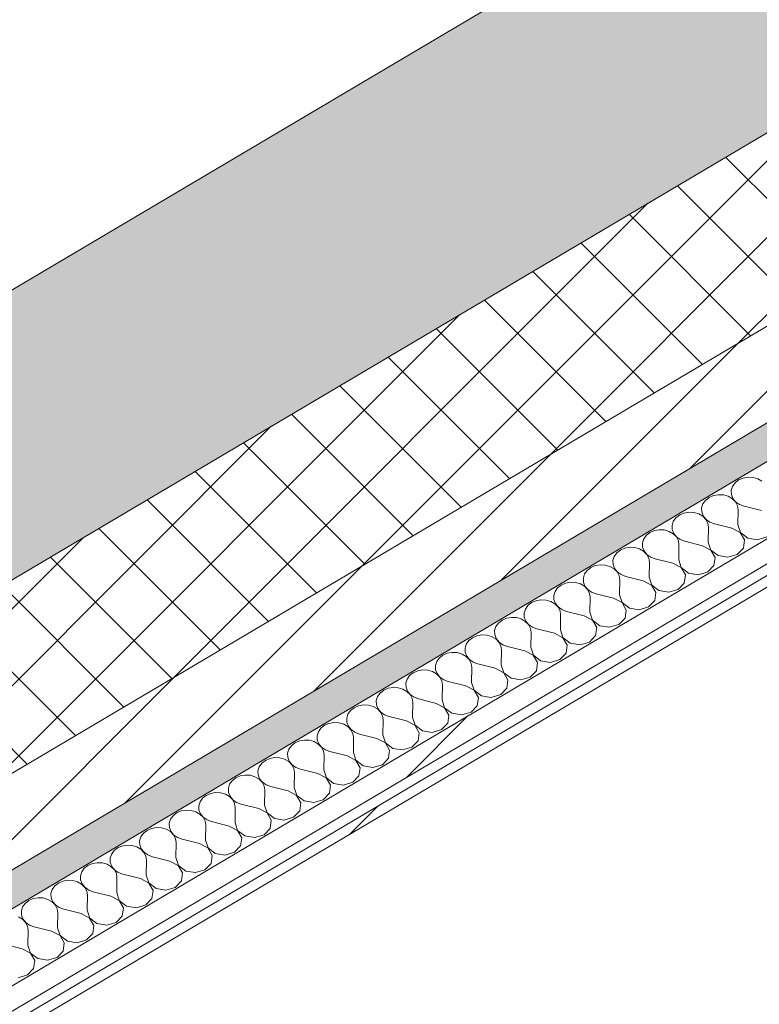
# Model space of a CAD drawing. Header units: millimetres. Extents: x -36631 to 27388, y -24993 to 6945.
# Tile 102 of 256: x -6045 to -5636, y -16068 to -15524. Entities that reach past the tile are written whole.
import ezdxf

# ---------------------------------------------------------------- set-up
doc = ezdxf.new("R2010")
doc.units = ezdxf.units.MM
doc.header["$MEASUREMENT"] = 0
doc.linetypes.add('Wipeout_Contour', pattern=[1000, 0, -1000])
doc.layers.add('12_FAÇ_Façana', color=7, linetype='Continuous')
doc.layers.add('Nuevo_08_E_Envans secs', color=7, linetype='Continuous')
for name, color, linetype, lineweight, true_color in [('12_FAÇ_Façana_Pluma_Nº__102', 7, 'Continuous', 5, 0xcccccc), ('12_FAÇ_Façana_Pluma_Nº__174', 7, 'Continuous', 13, 0xe4ad2c), ('12_FAÇ_Façana_Pluma_Nº__176', 7, 'Continuous', 15, 0x93a0c6), ('Nuevo_08_E_Envans secs_Pluma_Nº__102', 7, 'Continuous', 5, 0xcccccc), ('Nuevo_08_E_Envans secs_Pluma_Nº__171', 171, 'Continuous', 13, 0xaaaaff), ('Nuevo_08_E_Envans secs_Pluma_Nº__177', 7, 'Continuous', 15, 0xf7e046)]:
    doc.layers.add(name, color=color, linetype=linetype, lineweight=lineweight, true_color=true_color)
for name, color, linetype, lineweight in [('12_FAÇ_Façana_Pluma_Nº__2', 8, 'Continuous', 5), ('12_FAÇ_Façana_Pluma_Nº__7', 7, 'Continuous', 5), ('Nuevo_08_E_Envans secs_Pluma_Nº__1', 7, 'Continuous', 5)]:
    doc.layers.add(name, color=color, linetype=linetype, lineweight=lineweight)
pattern_1 = [(45, (0, 0), (-183.8478, 183.8478), [195, -65]), (45, (7e-14, 183.85), (-183.8478, 183.8478), [195, -65])]

# ---------------------------------------------------------------- blocks, each defined once
blk = doc.blocks.new('Elem Sección_101_1')
at = {"layer": '12_FAÇ_Façana_Pluma_Nº__102', "linetype": 'Continuous', "lineweight": 0, "true_color": 0xe5e5e5}
blk.add_hatch(color=254, dxfattribs=at).paths.add_polyline_path([(-7637.68, -16614.29), (-7612.71, -16642.23), (-7573.47, -16618.99), (-7504.81, -16695.83), (-4664.72, -15013.92), (-4758.35, -14909.15)])
at = {"layer": '12_FAÇ_Façana_Pluma_Nº__174', "linetype": 'Continuous', "lineweight": 13, "true_color": 0xe4ad2c}
h = blk.add_hatch(dxfattribs=at)
h.set_pattern_fill('SATE_Aislamiento_0001', color=42, style=0, pattern_type=2)
h.set_pattern_definition([(45, (0, 0), (-21.213203, 21.213203), []), (135, (0, 0), (21.213203, 21.213203), [])])
h.paths.add_polyline_path([(-7504.81, -16695.83), (-7442.39, -16765.67), (-4602.3, -15083.77), (-4664.72, -15013.92)])
at = {"layer": '12_FAÇ_Façana_Pluma_Nº__176', "linetype": 'Continuous', "lineweight": 0, "true_color": 0x495063}
blk.add_hatch(color=251, dxfattribs=at).paths.add_polyline_path([(-7411.18, -16800.6), (-7398.69, -16814.57), (-4558.61, -15132.66), (-4571.09, -15118.69)])
at = {"layer": '12_FAÇ_Façana_Pluma_Nº__2', "linetype": 'Continuous', "lineweight": 5}
h = blk.add_hatch(dxfattribs=at)
h.set_pattern_fill('Ceramic_0001', color=8, style=0, pattern_type=2)
h.set_pattern_definition([(45, (0, 0), (-21.213203, 21.213203), [])])
h.paths.add_polyline_path([(-7442.39, -16765.67), (-7411.18, -16800.6), (-4571.09, -15118.69), (-4602.3, -15083.77)])
at = {"layer": '12_FAÇ_Façana_Pluma_Nº__7', "color": 7, "linetype": 'Continuous', "lineweight": 5}
for p, q in [((-4758.35, -14909.15), (-7637.68, -16614.29)), ((-4664.72, -15013.92), (-7504.81, -16695.83)), ((-4602.3, -15083.77), (-7442.39, -16765.67)), ((-4571.09, -15118.69), (-7411.18, -16800.6))]:
    blk.add_line(p, q, dxfattribs=at)
blk = doc.blocks.new('*X367')
at = {"layer": 'Nuevo_08_E_Envans secs_Pluma_Nº__102', "color": 254, "linetype": 'Continuous', "lineweight": 5, "true_color": 0xcccccc}
for p, q in [((-5649.92, -15780.35), (-5651.33, -15782.31)), ((-5647.92, -15778.77), (-5649.92, -15780.35)), ((-5645.46, -15777.7), (-5647.92, -15778.77)), ((-5642.73, -15777.22), (-5645.46, -15777.7)), ((-5639.95, -15777.36), (-5642.73, -15777.22)), ((-5637.32, -15778.12), (-5639.95, -15777.36)), ((-5635.04, -15779.43), (-5637.32, -15778.12)), ((-5651.33, -15782.31), (-5652.02, -15784.51)), ((-5652.02, -15784.51), (-5651.94, -15786.78)), ((-5666.27, -15790.03), (-5667.67, -15791.99)), ((-5664.26, -15788.45), (-5666.27, -15790.03)), ((-5661.8, -15787.38), (-5664.26, -15788.45)), ((-5659.08, -15786.9), (-5661.8, -15787.38)), ((-5656.3, -15787.04), (-5659.08, -15786.9)), ((-5653.67, -15787.8), (-5656.3, -15787.04)), ((-5651.39, -15789.11), (-5653.67, -15787.8)), ((-5651.94, -15786.78), (-5651.11, -15788.94)), ((-5649.64, -15790.88), (-5651.39, -15789.11)), ((-5651.11, -15788.94), (-5649.58, -15790.84)), ((-5648.56, -15792.97), (-5649.64, -15790.88)), ((-5649.58, -15790.84), (-5647.47, -15792.33)), ((-5675.43, -15796.58), (-5678.15, -15797.06)), ((-5672.64, -15796.72), (-5675.43, -15796.58)), ((-5670.01, -15797.48), (-5672.64, -15796.72)), ((-5667.67, -15791.99), (-5668.36, -15794.19)), ((-5668.36, -15794.19), (-5668.29, -15796.46)), ((-5668.29, -15796.46), (-5667.45, -15798.62)), ((-5648.21, -15795.22), (-5648.56, -15792.97)), ((-5648.36, -15803.45), (-5648.21, -15795.22)), ((-5647.47, -15792.33), (-5644.94, -15793.29)), ((-5635.28, -15795.7), (-5644.94, -15793.29)), ((-5684.02, -15801.67), (-5684.71, -15803.87)), ((-5682.62, -15799.71), (-5684.02, -15801.67)), ((-5680.61, -15798.13), (-5682.62, -15799.71)), ((-5678.15, -15797.06), (-5680.61, -15798.13)), ((-5667.74, -15798.79), (-5670.01, -15797.48)), ((-5665.99, -15800.56), (-5667.74, -15798.79)), ((-5667.45, -15798.62), (-5665.93, -15800.52)), ((-5664.9, -15802.65), (-5665.99, -15800.56)), ((-5665.93, -15800.52), (-5663.82, -15802.01)), ((-5663.82, -15802.01), (-5661.29, -15802.97)), ((-5694.5, -15806.74), (-5696.96, -15807.81)), ((-5691.77, -15806.26), (-5694.5, -15806.74)), ((-5688.99, -15806.4), (-5691.77, -15806.26)), ((-5686.36, -15807.16), (-5688.99, -15806.4)), ((-5684.09, -15808.47), (-5686.36, -15807.16)), ((-5684.71, -15803.87), (-5684.63, -15806.14)), ((-5684.63, -15806.14), (-5683.8, -15808.3)), ((-5664.56, -15804.9), (-5664.9, -15802.65)), ((-5664.71, -15813.13), (-5664.56, -15804.9)), ((-5651.63, -15805.38), (-5661.29, -15802.97)), ((-5647, -15807.83), (-5651.63, -15805.38)), ((-5648.36, -15803.45), (-5646.93, -15807.79)), ((-5700.37, -15811.35), (-5701.06, -15813.55)), ((-5698.96, -15809.39), (-5700.37, -15811.35)), ((-5696.96, -15807.81), (-5698.96, -15809.39)), ((-5682.34, -15810.24), (-5684.09, -15808.47)), ((-5683.8, -15808.3), (-5682.27, -15810.2)), ((-5681.25, -15812.33), (-5682.34, -15810.24)), ((-5682.27, -15810.2), (-5680.16, -15811.69)), ((-5680.91, -15814.58), (-5681.25, -15812.33)), ((-5680.16, -15811.69), (-5677.64, -15812.65)), ((-5667.98, -15815.07), (-5677.64, -15812.65)), ((-5644.63, -15811.89), (-5647, -15807.83)), ((-5646.93, -15807.79), (-5642.91, -15810.87)), ((-5645.25, -15816.36), (-5644.63, -15811.89)), ((-5642.91, -15810.87), (-5637.5, -15811.77)), ((-5637.5, -15811.77), (-5632.31, -15810.22)), ((-5713.3, -15817.49), (-5715.31, -15819.07)), ((-5710.84, -15816.42), (-5713.3, -15817.49)), ((-5708.12, -15815.94), (-5710.84, -15816.42)), ((-5705.34, -15816.09), (-5708.12, -15815.94)), ((-5702.71, -15816.84), (-5705.34, -15816.09)), ((-5700.43, -15818.15), (-5702.71, -15816.84)), ((-5701.06, -15813.55), (-5700.98, -15815.82)), ((-5700.98, -15815.82), (-5700.15, -15817.99)), ((-5698.69, -15819.92), (-5700.43, -15818.15)), ((-5700.15, -15817.99), (-5698.62, -15819.88)), ((-5681.06, -15822.81), (-5680.91, -15814.58)), ((-5663.34, -15817.51), (-5667.98, -15815.07)), ((-5664.71, -15813.13), (-5663.28, -15817.47)), ((-5660.98, -15821.57), (-5663.34, -15817.51)), ((-5663.28, -15817.47), (-5659.25, -15820.55)), ((-5648.66, -15819.9), (-5645.25, -15816.36)), ((-5716.71, -15821.03), (-5717.4, -15823.23)), ((-5717.4, -15823.23), (-5717.33, -15825.5)), ((-5715.31, -15819.07), (-5716.71, -15821.03)), ((-5697.6, -15822.01), (-5698.69, -15819.92)), ((-5698.62, -15819.88), (-5696.51, -15821.37)), ((-5697.25, -15824.26), (-5697.6, -15822.01)), ((-5696.51, -15821.37), (-5693.98, -15822.33)), ((-5684.32, -15824.75), (-5693.98, -15822.33)), ((-5681.06, -15822.81), (-5679.62, -15827.15)), ((-5661.6, -15826.04), (-5660.98, -15821.57)), ((-5659.25, -15820.55), (-5653.84, -15821.45)), ((-5653.84, -15821.45), (-5648.66, -15819.9)), ((-5731.66, -15828.75), (-5733.06, -15830.71)), ((-5729.65, -15827.17), (-5731.66, -15828.75)), ((-5727.19, -15826.1), (-5729.65, -15827.17)), ((-5724.47, -15825.62), (-5727.19, -15826.1)), ((-5721.68, -15825.77), (-5724.47, -15825.62)), ((-5719.05, -15826.52), (-5721.68, -15825.77)), ((-5716.78, -15827.83), (-5719.05, -15826.52)), ((-5717.33, -15825.5), (-5716.5, -15827.67)), ((-5715.03, -15829.6), (-5716.78, -15827.83)), ((-5716.5, -15827.67), (-5714.97, -15829.56)), ((-5697.4, -15832.49), (-5697.25, -15824.26)), ((-5679.69, -15827.19), (-5684.32, -15824.75)), ((-5677.33, -15831.26), (-5679.69, -15827.19)), ((-5679.62, -15827.15), (-5675.6, -15830.23)), ((-5665, -15829.58), (-5661.6, -15826.04)), ((-5733.06, -15830.71), (-5733.75, -15832.91)), ((-5733.75, -15832.91), (-5733.68, -15835.18)), ((-5713.95, -15831.69), (-5715.03, -15829.6)), ((-5714.97, -15829.56), (-5712.86, -15831.05)), ((-5713.6, -15833.95), (-5713.95, -15831.69)), ((-5713.75, -15842.17), (-5713.6, -15833.95)), ((-5712.86, -15831.05), (-5710.33, -15832.01)), ((-5700.67, -15834.43), (-5710.33, -15832.01)), ((-5696.04, -15836.87), (-5700.67, -15834.43)), ((-5697.4, -15832.49), (-5695.97, -15836.83)), ((-5677.94, -15835.72), (-5677.33, -15831.26)), ((-5675.6, -15830.23), (-5670.19, -15831.13)), ((-5670.19, -15831.13), (-5665, -15829.58)), ((-5748.01, -15838.43), (-5749.41, -15840.39)), ((-5746, -15836.86), (-5748.01, -15838.43)), ((-5743.54, -15835.79), (-5746, -15836.86)), ((-5740.81, -15835.3), (-5743.54, -15835.79)), ((-5738.03, -15835.45), (-5740.81, -15835.3)), ((-5735.4, -15836.2), (-5738.03, -15835.45)), ((-5733.13, -15837.52), (-5735.4, -15836.2)), ((-5733.68, -15835.18), (-5732.84, -15837.35)), ((-5731.38, -15839.28), (-5733.13, -15837.52)), ((-5732.84, -15837.35), (-5731.31, -15839.24)), ((-5730.29, -15841.37), (-5731.38, -15839.28)), ((-5731.31, -15839.24), (-5729.21, -15840.73)), ((-5693.67, -15840.94), (-5696.04, -15836.87)), ((-5695.97, -15836.83), (-5691.95, -15839.91)), ((-5691.95, -15839.91), (-5686.54, -15840.81)), ((-5686.54, -15840.81), (-5681.35, -15839.26)), ((-5681.35, -15839.26), (-5677.94, -15835.72)), ((-5759.89, -15845.47), (-5762.35, -15846.54)), ((-5757.16, -15844.98), (-5759.89, -15845.47)), ((-5754.38, -15845.13), (-5757.16, -15844.98)), ((-5751.75, -15845.88), (-5754.38, -15845.13)), ((-5749.41, -15840.39), (-5750.1, -15842.59)), ((-5750.1, -15842.59), (-5750.02, -15844.86)), ((-5750.02, -15844.86), (-5749.19, -15847.03)), ((-5729.95, -15843.63), (-5730.29, -15841.37)), ((-5730.1, -15851.85), (-5729.95, -15843.63)), ((-5729.21, -15840.73), (-5726.68, -15841.69)), ((-5717.02, -15844.11), (-5726.68, -15841.69)), ((-5712.38, -15846.55), (-5717.02, -15844.11)), ((-5713.75, -15842.17), (-5712.32, -15846.51)), ((-5697.7, -15848.94), (-5694.29, -15845.4)), ((-5694.29, -15845.4), (-5693.67, -15840.94)), ((-5765.75, -15850.07), (-5766.44, -15852.27)), ((-5764.35, -15848.11), (-5765.75, -15850.07)), ((-5762.35, -15846.54), (-5764.35, -15848.11)), ((-5749.47, -15847.2), (-5751.75, -15845.88)), ((-5747.73, -15848.96), (-5749.47, -15847.2)), ((-5749.19, -15847.03), (-5747.66, -15848.93)), ((-5746.64, -15851.05), (-5747.73, -15848.96)), ((-5747.66, -15848.93), (-5745.55, -15850.41)), ((-5746.3, -15853.31), (-5746.64, -15851.05)), ((-5745.55, -15850.41), (-5743.03, -15851.37)), ((-5710.02, -15850.62), (-5712.38, -15846.55)), ((-5712.32, -15846.51), (-5708.3, -15849.59)), ((-5710.64, -15855.09), (-5710.02, -15850.62)), ((-5708.3, -15849.59), (-5702.88, -15850.49)), ((-5702.88, -15850.49), (-5697.7, -15848.94)), ((-5778.69, -15856.22), (-5780.7, -15857.79)), ((-5776.23, -15855.15), (-5778.69, -15856.22)), ((-5773.51, -15854.67), (-5776.23, -15855.15)), ((-5770.72, -15854.81), (-5773.51, -15854.67)), ((-5768.1, -15855.56), (-5770.72, -15854.81)), ((-5765.82, -15856.88), (-5768.1, -15855.56)), ((-5766.44, -15852.27), (-5766.37, -15854.54)), ((-5766.37, -15854.54), (-5765.54, -15856.71)), ((-5746.44, -15861.53), (-5746.3, -15853.31)), ((-5733.37, -15853.79), (-5743.03, -15851.37)), ((-5728.73, -15856.23), (-5733.37, -15853.79)), ((-5730.1, -15851.85), (-5728.66, -15856.19)), ((-5726.37, -15860.3), (-5728.73, -15856.23)), ((-5728.66, -15856.19), (-5724.64, -15859.28)), ((-5714.05, -15858.62), (-5710.64, -15855.09)), ((-5782.1, -15859.75), (-5782.79, -15861.95)), ((-5782.79, -15861.95), (-5782.72, -15864.22)), ((-5780.7, -15857.79), (-5782.1, -15859.75)), ((-5764.07, -15858.65), (-5765.82, -15856.88)), ((-5765.54, -15856.71), (-5764.01, -15858.61)), ((-5762.99, -15860.74), (-5764.07, -15858.65)), ((-5764.01, -15858.61), (-5761.9, -15860.09)), ((-5762.64, -15862.99), (-5762.99, -15860.74)), ((-5761.9, -15860.09), (-5759.37, -15861.05)), ((-5749.71, -15863.47), (-5759.37, -15861.05)), ((-5746.44, -15861.53), (-5745.01, -15865.88)), ((-5726.98, -15864.77), (-5726.37, -15860.3)), ((-5724.64, -15859.28), (-5719.23, -15860.17)), ((-5719.23, -15860.17), (-5714.05, -15858.62)), ((-5795.04, -15865.9), (-5797.05, -15867.47)), ((-5792.58, -15864.83), (-5795.04, -15865.9)), ((-5789.85, -15864.35), (-5792.58, -15864.83)), ((-5787.07, -15864.49), (-5789.85, -15864.35)), ((-5784.44, -15865.25), (-5787.07, -15864.49)), ((-5782.17, -15866.56), (-5784.44, -15865.25)), ((-5782.72, -15864.22), (-5781.88, -15866.39)), ((-5780.42, -15868.33), (-5782.17, -15866.56)), ((-5781.88, -15866.39), (-5780.35, -15868.29)), ((-5762.79, -15871.21), (-5762.64, -15862.99)), ((-5745.08, -15865.91), (-5749.71, -15863.47)), ((-5742.72, -15869.98), (-5745.08, -15865.91)), ((-5745.01, -15865.88), (-5740.99, -15868.96)), ((-5730.39, -15868.3), (-5726.98, -15864.77)), ((-5798.45, -15869.44), (-5799.14, -15871.64)), ((-5799.14, -15871.64), (-5799.06, -15873.9)), ((-5797.05, -15867.47), (-5798.45, -15869.44)), ((-5779.33, -15870.42), (-5780.42, -15868.33)), ((-5780.35, -15868.29), (-5778.25, -15869.77)), ((-5778.99, -15872.67), (-5779.33, -15870.42)), ((-5779.14, -15880.89), (-5778.99, -15872.67)), ((-5778.25, -15869.77), (-5775.72, -15870.73)), ((-5766.06, -15873.15), (-5775.72, -15870.73)), ((-5762.79, -15871.21), (-5761.36, -15875.56)), ((-5743.33, -15874.45), (-5742.72, -15869.98)), ((-5740.99, -15868.96), (-5735.58, -15869.86)), ((-5735.58, -15869.86), (-5730.39, -15868.3)), ((-5813.39, -15877.15), (-5814.8, -15879.12)), ((-5811.39, -15875.58), (-5813.39, -15877.15)), ((-5808.93, -15874.51), (-5811.39, -15875.58)), ((-5806.2, -15874.03), (-5808.93, -15874.51)), ((-5803.42, -15874.17), (-5806.2, -15874.03)), ((-5800.79, -15874.93), (-5803.42, -15874.17)), ((-5798.52, -15876.24), (-5800.79, -15874.93)), ((-5799.06, -15873.9), (-5798.23, -15876.07)), ((-5796.77, -15878.01), (-5798.52, -15876.24)), ((-5798.23, -15876.07), (-5796.7, -15877.97)), ((-5795.68, -15880.1), (-5796.77, -15878.01)), ((-5796.7, -15877.97), (-5794.59, -15879.45)), ((-5761.43, -15875.6), (-5766.06, -15873.15)), ((-5759.06, -15879.66), (-5761.43, -15875.6)), ((-5761.36, -15875.56), (-5757.34, -15878.64)), ((-5751.92, -15879.54), (-5746.74, -15877.99)), ((-5746.74, -15877.99), (-5743.33, -15874.45)), ((-5822.55, -15883.71), (-5825.27, -15884.19)), ((-5819.77, -15883.85), (-5822.55, -15883.71)), ((-5814.8, -15879.12), (-5815.49, -15881.32)), ((-5815.49, -15881.32), (-5815.41, -15883.58)), ((-5815.41, -15883.58), (-5814.58, -15885.75)), ((-5795.34, -15882.35), (-5795.68, -15880.1)), ((-5795.48, -15890.58), (-5795.34, -15882.35)), ((-5794.59, -15879.45), (-5792.07, -15880.41)), ((-5782.41, -15882.83), (-5792.07, -15880.41)), ((-5777.77, -15885.28), (-5782.41, -15882.83)), ((-5779.14, -15880.89), (-5777.71, -15885.24)), ((-5759.68, -15884.13), (-5759.06, -15879.66)), ((-5757.34, -15878.64), (-5751.92, -15879.54)), ((-5831.14, -15888.8), (-5831.83, -15891)), ((-5829.74, -15886.83), (-5831.14, -15888.8)), ((-5827.73, -15885.26), (-5829.74, -15886.83)), ((-5825.27, -15884.19), (-5827.73, -15885.26)), ((-5817.14, -15884.61), (-5819.77, -15883.85)), ((-5814.86, -15885.92), (-5817.14, -15884.61)), ((-5813.11, -15887.69), (-5814.86, -15885.92)), ((-5814.58, -15885.75), (-5813.05, -15887.65)), ((-5812.03, -15889.78), (-5813.11, -15887.69)), ((-5813.05, -15887.65), (-5810.94, -15889.13)), ((-5810.94, -15889.13), (-5808.41, -15890.09)), ((-5775.41, -15889.34), (-5777.77, -15885.28)), ((-5777.71, -15885.24), (-5773.68, -15888.32)), ((-5773.68, -15888.32), (-5768.27, -15889.22)), ((-5768.27, -15889.22), (-5763.09, -15887.67)), ((-5763.09, -15887.67), (-5759.68, -15884.13)), ((-5841.62, -15893.87), (-5844.08, -15894.94)), ((-5838.9, -15893.39), (-5841.62, -15893.87)), ((-5836.11, -15893.53), (-5838.9, -15893.39)), ((-5833.48, -15894.29), (-5836.11, -15893.53)), ((-5831.21, -15895.6), (-5833.48, -15894.29)), ((-5831.83, -15891), (-5831.76, -15893.27)), ((-5831.76, -15893.27), (-5830.92, -15895.43)), ((-5811.68, -15892.03), (-5812.03, -15889.78)), ((-5811.83, -15900.26), (-5811.68, -15892.03)), ((-5798.75, -15892.51), (-5808.41, -15890.09)), ((-5794.12, -15894.96), (-5798.75, -15892.51)), ((-5795.48, -15890.58), (-5794.05, -15894.92)), ((-5779.43, -15897.35), (-5776.02, -15893.81)), ((-5776.02, -15893.81), (-5775.41, -15889.34)), ((-5847.49, -15898.48), (-5848.18, -15900.68)), ((-5846.09, -15896.52), (-5847.49, -15898.48)), ((-5844.08, -15894.94), (-5846.09, -15896.52)), ((-5829.46, -15897.37), (-5831.21, -15895.6)), ((-5830.92, -15895.43), (-5829.4, -15897.33)), ((-5828.37, -15899.46), (-5829.46, -15897.37)), ((-5829.4, -15897.33), (-5827.29, -15898.81)), ((-5828.03, -15901.71), (-5828.37, -15899.46)), ((-5827.29, -15898.81), (-5824.76, -15899.77)), ((-5815.1, -15902.19), (-5824.76, -15899.77)), ((-5791.76, -15899.02), (-5794.12, -15894.96)), ((-5794.05, -15894.92), (-5790.03, -15898)), ((-5792.37, -15903.49), (-5791.76, -15899.02)), ((-5790.03, -15898), (-5784.62, -15898.9)), ((-5784.62, -15898.9), (-5779.43, -15897.35)), ((-5860.43, -15904.62), (-5862.44, -15906.2)), ((-5857.97, -15903.55), (-5860.43, -15904.62)), ((-5855.24, -15903.07), (-5857.97, -15903.55)), ((-5852.46, -15903.21), (-5855.24, -15903.07)), ((-5849.83, -15903.97), (-5852.46, -15903.21)), ((-5847.56, -15905.28), (-5849.83, -15903.97)), ((-5848.18, -15900.68), (-5848.11, -15902.95)), ((-5848.11, -15902.95), (-5847.27, -15905.11)), ((-5845.81, -15907.05), (-5847.56, -15905.28)), ((-5847.27, -15905.11), (-5845.74, -15907.01)), ((-5828.18, -15909.94), (-5828.03, -15901.71)), ((-5810.47, -15904.64), (-5815.1, -15902.19)), ((-5811.83, -15900.26), (-5810.4, -15904.6)), ((-5808.1, -15908.7), (-5810.47, -15904.64)), ((-5810.4, -15904.6), (-5806.38, -15907.68)), ((-5795.78, -15907.03), (-5792.37, -15903.49)), ((-5863.84, -15908.16), (-5864.53, -15910.36)), ((-5864.53, -15910.36), (-5864.45, -15912.63)), ((-5862.44, -15906.2), (-5863.84, -15908.16)), ((-5844.72, -15909.14), (-5845.81, -15907.05)), ((-5845.74, -15907.01), (-5843.63, -15908.5)), ((-5844.38, -15911.39), (-5844.72, -15909.14)), ((-5843.63, -15908.5), (-5841.11, -15909.46)), ((-5831.45, -15911.87), (-5841.11, -15909.46)), ((-5828.18, -15909.94), (-5826.75, -15914.28)), ((-5808.72, -15913.17), (-5808.1, -15908.7)), ((-5806.38, -15907.68), (-5800.97, -15908.58)), ((-5800.97, -15908.58), (-5795.78, -15907.03)), ((-5878.78, -15915.88), (-5880.18, -15917.84)), ((-5876.77, -15914.3), (-5878.78, -15915.88)), ((-5874.32, -15913.23), (-5876.77, -15914.3)), ((-5871.59, -15912.75), (-5874.32, -15913.23)), ((-5868.81, -15912.89), (-5871.59, -15912.75)), ((-5866.18, -15913.65), (-5868.81, -15912.89)), ((-5863.9, -15914.96), (-5866.18, -15913.65)), ((-5864.45, -15912.63), (-5863.62, -15914.79)), ((-5862.16, -15916.73), (-5863.9, -15914.96)), ((-5863.62, -15914.79), (-5862.09, -15916.69)), ((-5844.53, -15919.62), (-5844.38, -15911.39)), ((-5826.81, -15914.32), (-5831.45, -15911.87)), ((-5824.45, -15918.38), (-5826.81, -15914.32)), ((-5826.75, -15914.28), (-5822.72, -15917.36)), ((-5812.13, -15916.71), (-5808.72, -15913.17)), ((-5880.18, -15917.84), (-5880.87, -15920.04)), ((-5880.87, -15920.04), (-5880.8, -15922.31)), ((-5861.07, -15918.82), (-5862.16, -15916.73)), ((-5862.09, -15916.69), (-5859.98, -15918.18)), ((-5860.72, -15921.07), (-5861.07, -15918.82)), ((-5860.87, -15929.3), (-5860.72, -15921.07)), ((-5859.98, -15918.18), (-5857.46, -15919.14)), ((-5847.8, -15921.55), (-5857.46, -15919.14)), ((-5843.16, -15924), (-5847.8, -15921.55)), ((-5844.53, -15919.62), (-5843.09, -15923.96)), ((-5825.07, -15922.85), (-5824.45, -15918.38)), ((-5822.72, -15917.36), (-5817.31, -15918.26)), ((-5817.31, -15918.26), (-5812.13, -15916.71)), ((-5895.13, -15925.56), (-5896.53, -15927.52)), ((-5893.12, -15923.98), (-5895.13, -15925.56)), ((-5890.66, -15922.91), (-5893.12, -15923.98)), ((-5887.94, -15922.43), (-5890.66, -15922.91)), ((-5885.15, -15922.57), (-5887.94, -15922.43)), ((-5882.53, -15923.33), (-5885.15, -15922.57)), ((-5880.25, -15924.64), (-5882.53, -15923.33)), ((-5880.8, -15922.31), (-5879.97, -15924.47)), ((-5878.5, -15926.41), (-5880.25, -15924.64)), ((-5879.97, -15924.47), (-5878.44, -15926.37)), ((-5877.42, -15928.5), (-5878.5, -15926.41)), ((-5878.44, -15926.37), (-5876.33, -15927.86)), ((-5840.8, -15928.06), (-5843.16, -15924)), ((-5843.09, -15923.96), (-5839.07, -15927.04)), ((-5839.07, -15927.04), (-5833.66, -15927.94)), ((-5833.66, -15927.94), (-5828.48, -15926.39)), ((-5828.48, -15926.39), (-5825.07, -15922.85)), ((-5907.01, -15932.59), (-5909.47, -15933.66)), ((-5904.28, -15932.11), (-5907.01, -15932.59)), ((-5901.5, -15932.25), (-5904.28, -15932.11)), ((-5898.87, -15933.01), (-5901.5, -15932.25)), ((-5896.53, -15927.52), (-5897.22, -15929.72)), ((-5897.22, -15929.72), (-5897.15, -15931.99)), ((-5897.15, -15931.99), (-5896.31, -15934.15)), ((-5877.07, -15930.75), (-5877.42, -15928.5)), ((-5877.22, -15938.98), (-5877.07, -15930.75)), ((-5876.33, -15927.86), (-5873.8, -15928.82)), ((-5864.14, -15931.23), (-5873.8, -15928.82)), ((-5859.51, -15933.68), (-5864.14, -15931.23)), ((-5860.87, -15929.3), (-5859.44, -15933.64)), ((-5844.82, -15936.07), (-5841.41, -15932.53)), ((-5841.41, -15932.53), (-5840.8, -15928.06)), ((-5912.88, -15937.2), (-5913.57, -15939.4)), ((-5911.48, -15935.24), (-5912.88, -15937.2)), ((-5909.47, -15933.66), (-5911.48, -15935.24)), ((-5896.6, -15934.32), (-5898.87, -15933.01)), ((-5894.85, -15936.09), (-5896.6, -15934.32)), ((-5896.31, -15934.15), (-5894.78, -15936.05)), ((-5893.76, -15938.18), (-5894.85, -15936.09)), ((-5894.78, -15936.05), (-5892.68, -15937.54)), ((-5892.68, -15937.54), (-5890.15, -15938.5)), ((-5857.14, -15937.74), (-5859.51, -15933.68)), ((-5859.44, -15933.64), (-5855.42, -15936.72)), ((-5857.76, -15942.21), (-5857.14, -15937.74)), ((-5855.42, -15936.72), (-5850.01, -15937.62)), ((-5850.01, -15937.62), (-5844.82, -15936.07)), ((-5925.82, -15943.34), (-5927.82, -15944.92)), ((-5923.36, -15942.27), (-5925.82, -15943.34)), ((-5920.63, -15941.79), (-5923.36, -15942.27)), ((-5917.85, -15941.94), (-5920.63, -15941.79)), ((-5915.22, -15942.69), (-5917.85, -15941.94)), ((-5912.94, -15944), (-5915.22, -15942.69)), ((-5913.57, -15939.4), (-5913.49, -15941.67)), ((-5913.49, -15941.67), (-5912.66, -15943.84)), ((-5893.42, -15940.43), (-5893.76, -15938.18)), ((-5893.57, -15948.66), (-5893.42, -15940.43)), ((-5880.49, -15940.92), (-5890.15, -15938.5)), ((-5875.85, -15943.36), (-5880.49, -15940.92)), ((-5877.22, -15938.98), (-5875.79, -15943.32)), ((-5873.49, -15947.42), (-5875.85, -15943.36)), ((-5875.79, -15943.32), (-5871.77, -15946.4)), ((-5861.17, -15945.75), (-5857.76, -15942.21)), ((-5929.23, -15946.88), (-5929.92, -15949.08)), ((-5927.82, -15944.92), (-5929.23, -15946.88)), ((-5911.2, -15945.77), (-5912.94, -15944)), ((-5912.66, -15943.84), (-5911.13, -15945.73)), ((-5910.11, -15947.86), (-5911.2, -15945.77)), ((-5911.13, -15945.73), (-5909.02, -15947.22)), ((-5909.77, -15950.11), (-5910.11, -15947.86)), ((-5909.02, -15947.22), (-5906.5, -15948.18)), ((-5896.84, -15950.6), (-5906.5, -15948.18)), ((-5893.57, -15948.66), (-5892.14, -15953)), ((-5874.11, -15951.89), (-5873.49, -15947.42)), ((-5871.77, -15946.4), (-5866.35, -15947.3)), ((-5866.35, -15947.3), (-5861.17, -15945.75)), ((-5942.16, -15953.02), (-5944.17, -15954.6)), ((-5939.7, -15951.95), (-5942.16, -15953.02)), ((-5936.98, -15951.47), (-5939.7, -15951.95)), ((-5934.2, -15951.62), (-5936.98, -15951.47)), ((-5931.57, -15952.37), (-5934.2, -15951.62)), ((-5929.29, -15953.68), (-5931.57, -15952.37)), ((-5929.92, -15949.08), (-5929.84, -15951.35)), ((-5929.84, -15951.35), (-5929.01, -15953.52)), ((-5927.54, -15955.45), (-5929.29, -15953.68)), ((-5929.01, -15953.52), (-5927.48, -15955.41)), ((-5909.91, -15958.34), (-5909.77, -15950.11)), ((-5892.2, -15953.04), (-5896.84, -15950.6)), ((-5889.84, -15957.11), (-5892.2, -15953.04)), ((-5892.14, -15953), (-5888.11, -15956.08)), ((-5877.52, -15955.43), (-5874.11, -15951.89)), ((-5945.57, -15956.56), (-5946.26, -15958.76)), ((-5946.26, -15958.76), (-5946.19, -15961.03)), ((-5944.17, -15954.6), (-5945.57, -15956.56)), ((-5926.46, -15957.54), (-5927.54, -15955.45)), ((-5927.48, -15955.41), (-5925.37, -15956.9)), ((-5926.11, -15959.8), (-5926.46, -15957.54)), ((-5926.26, -15968.02), (-5926.11, -15959.8)), ((-5925.37, -15956.9), (-5922.84, -15957.86)), ((-5913.18, -15960.28), (-5922.84, -15957.86)), ((-5909.91, -15958.34), (-5908.48, -15962.68)), ((-5890.45, -15961.57), (-5889.84, -15957.11)), ((-5888.11, -15956.08), (-5882.7, -15956.98)), ((-5882.7, -15956.98), (-5877.52, -15955.43)), ((-5960.52, -15964.28), (-5961.92, -15966.24)), ((-5958.51, -15962.71), (-5960.52, -15964.28)), ((-5956.05, -15961.64), (-5958.51, -15962.71)), ((-5953.33, -15961.15), (-5956.05, -15961.64)), ((-5950.54, -15961.3), (-5953.33, -15961.15)), ((-5947.91, -15962.05), (-5950.54, -15961.3)), ((-5945.64, -15963.37), (-5947.91, -15962.05)), ((-5946.19, -15961.03), (-5945.35, -15963.2)), ((-5943.89, -15965.13), (-5945.64, -15963.37)), ((-5945.35, -15963.2), (-5943.82, -15965.09)), ((-5942.8, -15967.22), (-5943.89, -15965.13)), ((-5943.82, -15965.09), (-5941.72, -15966.58)), ((-5908.55, -15962.72), (-5913.18, -15960.28)), ((-5906.19, -15966.79), (-5908.55, -15962.72)), ((-5908.48, -15962.68), (-5904.46, -15965.76)), ((-5899.05, -15966.66), (-5893.86, -15965.11)), ((-5893.86, -15965.11), (-5890.45, -15961.57)), ((-5961.92, -15966.24), (-5962.61, -15968.44)), ((-5962.61, -15968.44), (-5962.53, -15970.71)), ((-5962.53, -15970.71), (-5961.7, -15972.88)), ((-5942.46, -15969.48), (-5942.8, -15967.22)), ((-5942.61, -15977.7), (-5942.46, -15969.48)), ((-5941.72, -15966.58), (-5939.19, -15967.54)), ((-5929.53, -15969.96), (-5939.19, -15967.54)), ((-5924.9, -15972.4), (-5929.53, -15969.96)), ((-5926.26, -15968.02), (-5924.83, -15972.36)), ((-5906.8, -15971.25), (-5906.19, -15966.79)), ((-5904.46, -15965.76), (-5899.05, -15966.66)), ((-5978.27, -15975.92), (-5978.96, -15978.12)), ((-5976.86, -15973.96), (-5978.27, -15975.92)), ((-5974.86, -15972.39), (-5976.86, -15973.96)), ((-5972.4, -15971.32), (-5974.86, -15972.39)), ((-5969.67, -15970.83), (-5972.4, -15971.32)), ((-5966.89, -15970.98), (-5969.67, -15970.83)), ((-5964.26, -15971.73), (-5966.89, -15970.98)), ((-5961.99, -15973.05), (-5964.26, -15971.73)), ((-5960.24, -15974.81), (-5961.99, -15973.05)), ((-5961.7, -15972.88), (-5960.17, -15974.78)), ((-5959.15, -15976.9), (-5960.24, -15974.81)), ((-5960.17, -15974.78), (-5958.06, -15976.26)), ((-5922.53, -15976.47), (-5924.9, -15972.4)), ((-5924.83, -15972.36), (-5920.81, -15975.45)), ((-5920.81, -15975.45), (-5915.4, -15976.34)), ((-5915.4, -15976.34), (-5910.21, -15974.79)), ((-5910.21, -15974.79), (-5906.8, -15971.25)), ((-5988.74, -15981), (-5991.2, -15982.07)), ((-5986.02, -15980.52), (-5988.74, -15981)), ((-5983.24, -15980.66), (-5986.02, -15980.52)), ((-5980.61, -15981.41), (-5983.24, -15980.66)), ((-5978.33, -15982.73), (-5980.61, -15981.41)), ((-5978.96, -15978.12), (-5978.88, -15980.39)), ((-5978.88, -15980.39), (-5978.05, -15982.56)), ((-5958.81, -15979.16), (-5959.15, -15976.9)), ((-5958.96, -15987.38), (-5958.81, -15979.16)), ((-5958.06, -15976.26), (-5955.54, -15977.22)), ((-5945.88, -15979.64), (-5955.54, -15977.22)), ((-5941.24, -15982.08), (-5945.88, -15979.64)), ((-5942.61, -15977.7), (-5941.18, -15982.04)), ((-5926.56, -15984.47), (-5923.15, -15980.94)), ((-5923.15, -15980.94), (-5922.53, -15976.47)), ((-5994.61, -15985.61), (-5995.3, -15987.8)), ((-5993.21, -15983.64), (-5994.61, -15985.61)), ((-5991.2, -15982.07), (-5993.21, -15983.64)), ((-5976.59, -15984.5), (-5978.33, -15982.73)), ((-5978.05, -15982.56), (-5976.52, -15984.46)), ((-5975.5, -15986.59), (-5976.59, -15984.5)), ((-5976.52, -15984.46), (-5974.41, -15985.94)), ((-5975.15, -15988.84), (-5975.5, -15986.59)), ((-5974.41, -15985.94), (-5971.88, -15986.9)), ((-5962.22, -15989.32), (-5971.88, -15986.9)), ((-5938.88, -15986.15), (-5941.24, -15982.08)), ((-5941.18, -15982.04), (-5937.15, -15985.13)), ((-5939.5, -15990.62), (-5938.88, -15986.15)), ((-5937.15, -15985.13), (-5931.74, -15986.02)), ((-5931.74, -15986.02), (-5926.56, -15984.47)), ((-6007.55, -15991.75), (-6009.56, -15993.32)), ((-6005.09, -15990.68), (-6007.55, -15991.75)), ((-6002.37, -15990.2), (-6005.09, -15990.68)), ((-5999.58, -15990.34), (-6002.37, -15990.2)), ((-5996.95, -15991.1), (-5999.58, -15990.34)), ((-5994.68, -15992.41), (-5996.95, -15991.1)), ((-5995.3, -15987.8), (-5995.23, -15990.07)), ((-5995.23, -15990.07), (-5994.4, -15992.24)), ((-5992.93, -15994.18), (-5994.68, -15992.41)), ((-5994.4, -15992.24), (-5992.87, -15994.14)), ((-5975.3, -15997.06), (-5975.15, -15988.84)), ((-5957.59, -15991.76), (-5962.22, -15989.32)), ((-5958.96, -15987.38), (-5957.52, -15991.73)), ((-5955.23, -15995.83), (-5957.59, -15991.76)), ((-5957.52, -15991.73), (-5953.5, -15994.81)), ((-5942.9, -15994.15), (-5939.5, -15990.62)), ((-6010.96, -15995.29), (-6011.65, -15997.49)), ((-6011.65, -15997.49), (-6011.58, -15999.75)), ((-6009.56, -15993.32), (-6010.96, -15995.29)), ((-5991.84, -15996.27), (-5992.93, -15994.18)), ((-5992.87, -15994.14), (-5990.76, -15995.62)), ((-5991.5, -15998.52), (-5991.84, -15996.27)), ((-5990.76, -15995.62), (-5988.23, -15996.58)), ((-5978.57, -15999), (-5988.23, -15996.58)), ((-5975.3, -15997.06), (-5973.87, -16001.41)), ((-5955.84, -16000.3), (-5955.23, -15995.83)), ((-5953.5, -15994.81), (-5948.09, -15995.71)), ((-5948.09, -15995.71), (-5942.9, -15994.15)), ((-6025.91, -16003), (-6027.31, -16004.97)), ((-6023.9, -16001.43), (-6025.91, -16003)), ((-6021.44, -16000.36), (-6023.9, -16001.43)), ((-6018.71, -15999.88), (-6021.44, -16000.36)), ((-6015.93, -16000.02), (-6018.71, -15999.88)), ((-6013.3, -16000.78), (-6015.93, -16000.02)), ((-6011.03, -16002.09), (-6013.3, -16000.78)), ((-6011.58, -15999.75), (-6010.74, -16001.92)), ((-6009.28, -16003.86), (-6011.03, -16002.09)), ((-6010.74, -16001.92), (-6009.21, -16003.82)), ((-5991.65, -16006.74), (-5991.5, -15998.52)), ((-5973.94, -16001.45), (-5978.57, -15999)), ((-5971.57, -16005.51), (-5973.94, -16001.45)), ((-5973.87, -16001.41), (-5969.85, -16004.49)), ((-5959.25, -16003.84), (-5955.84, -16000.3)), ((-6027.31, -16004.97), (-6028, -16007.17)), ((-6028, -16007.17), (-6027.92, -16009.43)), ((-6008.19, -16005.95), (-6009.28, -16003.86)), ((-6009.21, -16003.82), (-6007.11, -16005.3)), ((-6007.85, -16008.2), (-6008.19, -16005.95)), ((-6008, -16016.43), (-6007.85, -16008.2)), ((-6007.11, -16005.3), (-6004.58, -16006.26)), ((-5994.92, -16008.68), (-6004.58, -16006.26)), ((-5990.28, -16011.13), (-5994.92, -16008.68)), ((-5991.65, -16006.74), (-5990.22, -16011.09)), ((-5972.19, -16009.98), (-5971.57, -16005.51)), ((-5969.85, -16004.49), (-5964.44, -16005.39)), ((-5964.44, -16005.39), (-5959.25, -16003.84)), ((-6042.25, -16012.69), (-6043.65, -16014.65)), ((-6040.25, -16011.11), (-6042.25, -16012.69)), ((-6037.79, -16010.04), (-6040.25, -16011.11)), ((-6035.06, -16009.56), (-6037.79, -16010.04)), ((-6032.28, -16009.7), (-6035.06, -16009.56)), ((-6029.65, -16010.46), (-6032.28, -16009.7)), ((-6027.37, -16011.77), (-6029.65, -16010.46)), ((-6027.92, -16009.43), (-6027.09, -16011.6)), ((-6025.63, -16013.54), (-6027.37, -16011.77)), ((-6027.09, -16011.6), (-6025.56, -16013.5)), ((-6024.54, -16015.63), (-6025.63, -16013.54)), ((-6025.56, -16013.5), (-6023.45, -16014.98)), ((-5987.92, -16015.19), (-5990.28, -16011.13)), ((-5990.22, -16011.09), (-5986.2, -16014.17)), ((-5986.2, -16014.17), (-5980.78, -16015.07)), ((-5980.78, -16015.07), (-5975.6, -16013.52)), ((-5975.6, -16013.52), (-5972.19, -16009.98)), ((-6043.65, -16014.65), (-6044.34, -16016.85)), ((-6044.34, -16016.85), (-6044.27, -16019.12)), ((-6044.27, -16019.12), (-6043.44, -16021.28)), ((-6024.19, -16017.88), (-6024.54, -16015.63)), ((-6024.34, -16026.11), (-6024.19, -16017.88)), ((-6023.45, -16014.98), (-6020.93, -16015.94)), ((-6011.27, -16018.36), (-6020.93, -16015.94)), ((-6006.63, -16020.81), (-6011.27, -16018.36)), ((-6008, -16016.43), (-6006.56, -16020.77)), ((-5991.95, -16023.2), (-5988.54, -16019.66)), ((-5988.54, -16019.66), (-5987.92, -16015.19)), ((-6043.72, -16021.45), (-6046, -16020.14)), ((-6041.97, -16023.22), (-6043.72, -16021.45)), ((-6043.44, -16021.28), (-6041.91, -16023.18)), ((-6040.89, -16025.31), (-6041.97, -16023.22)), ((-6041.91, -16023.18), (-6039.8, -16024.67)), ((-6039.8, -16024.67), (-6037.27, -16025.62)), ((-6004.27, -16024.87), (-6006.63, -16020.81)), ((-6006.56, -16020.77), (-6002.54, -16023.85)), ((-6004.88, -16029.34), (-6004.27, -16024.87)), ((-6002.54, -16023.85), (-5997.13, -16024.75)), ((-5997.13, -16024.75), (-5991.95, -16023.2)), ((-6040.54, -16027.56), (-6040.89, -16025.31)), ((-6040.69, -16035.79), (-6040.54, -16027.56)), ((-6027.61, -16028.04), (-6037.27, -16025.62)), ((-6022.98, -16030.49), (-6027.61, -16028.04)), ((-6024.34, -16026.11), (-6022.91, -16030.45)), ((-6020.62, -16034.55), (-6022.98, -16030.49)), ((-6022.91, -16030.45), (-6018.89, -16033.53)), ((-6008.29, -16032.88), (-6004.88, -16029.34)), ((-6043.96, -16037.72), (-6053.62, -16035.31)), ((-6040.69, -16035.79), (-6039.26, -16040.13)), ((-6021.23, -16039.02), (-6020.62, -16034.55)), ((-6018.89, -16033.53), (-6013.48, -16034.43)), ((-6013.48, -16034.43), (-6008.29, -16032.88)), ((-6039.33, -16040.17), (-6043.96, -16037.72)), ((-6036.96, -16044.23), (-6039.33, -16040.17)), ((-6039.26, -16040.13), (-6035.24, -16043.21)), ((-6024.64, -16042.56), (-6021.23, -16039.02)), ((-6037.58, -16048.7), (-6036.96, -16044.23)), ((-6035.24, -16043.21), (-6029.82, -16044.11)), ((-6029.82, -16044.11), (-6024.64, -16042.56)), ((-6046.17, -16053.79), (-6040.99, -16052.24)), ((-6040.99, -16052.24), (-6037.58, -16048.7))]:
    blk.add_line(p, q, dxfattribs=at)
blk = doc.blocks.new('Elem Sección_288_1')
at = {"layer": 'Nuevo_08_E_Envans secs', "lineweight": 0}
blk.add_blockref('*X367', (0, 0), dxfattribs=at)
at = {"color": 254, "linetype": 'Wipeout_Contour', "lineweight": 0, "ltscale": 68505.275972}
blk.add_wipeout([(-7412.97, -16865.75), (-7404.85, -16874.83), (-4525.53, -15169.68), (-4533.64, -15160.6)], dxfattribs=at).dxf.layer = 'Nuevo_08_E_Envans secs'
at = {"layer": 'Nuevo_08_E_Envans secs_Pluma_Nº__177', "linetype": 'Continuous', "lineweight": 15, "true_color": 0xf7e046}
h = blk.add_hatch(dxfattribs=at)
h.set_pattern_fill('Panellat_HPL_0001', color=53, style=0, pattern_type=2)
h.set_pattern_definition(pattern_1)
h.paths.add_polyline_path([(-7412.97, -16865.75), (-7404.85, -16874.83), (-4525.53, -15169.68), (-4533.64, -15160.6)])
at = {"color": 254, "linetype": 'Wipeout_Contour', "lineweight": 0, "ltscale": 68532.546839}
blk.add_wipeout([(-7401.11, -16879.02), (-7397.36, -16883.21), (-4518.04, -15178.06), (-4521.78, -15173.87)], dxfattribs=at).dxf.layer = 'Nuevo_08_E_Envans secs'
at = {"layer": 'Nuevo_08_E_Envans secs_Pluma_Nº__171', "linetype": 'Continuous', "lineweight": 13, "true_color": 0xaaaaff}
h = blk.add_hatch(dxfattribs=at)
h.set_pattern_fill('Panellat_HPL_0001', color=161, style=0, pattern_type=2)
h.set_pattern_definition(pattern_1)
h.paths.add_polyline_path([(-7401.11, -16879.02), (-7397.36, -16883.21), (-4518.04, -15178.06), (-4521.78, -15173.87)])
at = {"layer": 'Nuevo_08_E_Envans secs_Pluma_Nº__1', "color": 7, "linetype": 'Continuous', "lineweight": 5}
for p, q in [((-4533.64, -15160.6), (-7412.97, -16865.75)), ((-4525.53, -15169.68), (-7404.85, -16874.83)), ((-4521.78, -15173.87), (-7401.11, -16879.02)), ((-4518.04, -15178.06), (-7397.36, -16883.21))]:
    blk.add_line(p, q, dxfattribs=at)
at = {"layer": 'Nuevo_08_E_Envans secs_Pluma_Nº__1', "color": 7, "linetype": 'Continuous', "lineweight": 5, "flags": 128}
blk.add_lwpolyline([(-4558.61, -15132.66), (-7398.69, -16814.57), (-7437.94, -16837.81)], dxfattribs=at)

msp = doc.modelspace()

# ---------------------------------------------------------------- block references
at = {"layer": '12_FAÇ_Façana', "lineweight": 0}
msp.add_blockref('Elem Sección_101_1', (0, 0), dxfattribs=at)

# ---------------------------------------------------------------- next in the draw order: block references
at = {"layer": 'Nuevo_08_E_Envans secs', "lineweight": 0}
msp.add_blockref('Elem Sección_288_1', (0, 0), dxfattribs=at)

doc.saveas('drawing.dxf')
